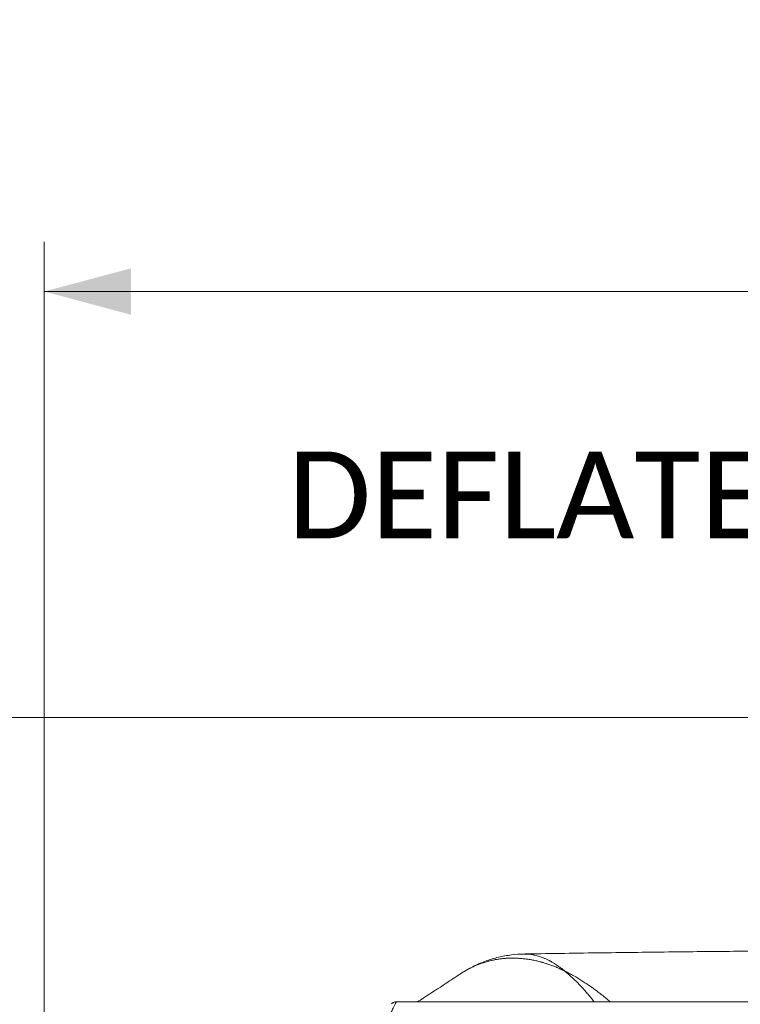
# Model space of a CAD drawing. Header units: millimetres. Extents: x -8 to 594, y 0 to 420.
# Tile 240 of 249: x 441 to 470, y 147 to 187. Entities that reach past the tile are written whole.
import ezdxf

# ---------------------------------------------------------------- set-up
doc = ezdxf.new("R2010")
doc.units = ezdxf.units.MM
doc.layers.add('1', color=7, linetype='Continuous', true_color=0xffffff)
doc.styles.add('Calibri', font='txt')
doc.dimstyles.get("Standard").update_dxf_attribs({"dimtxt": 0.18, "dimasz": 0.18, "dimexe": 0.18, "dimexo": 0.0625, "dimgap": 0.09, "dimtad": 0, "dimtih": 1, "dimtoh": 1, "dimdec": 4, "dimzin": 0, "dimdsep": 46, "dimtxsty": 'Standard', "dimcen": 0.09, "dimadec": 0, "dimazin": 0, "dimtfac": 1, "dimtdec": 4, "dimtofl": 0, "dimtmove": 0, "dimatfit": 3, "dimfxl": 0, "dimtolj": 1, "dimtzin": 0, "dimarcsym": 0})

# ---------------------------------------------------------------- blocks, each defined once
blk = doc.blocks.new('_U4')
at = {"layer": '1', "color": 18, "lineweight": 13}
for p, q in [((441.596, 117.449), (441.596, 177.888)), ((513.705, 117.449), (513.705, 177.888)), ((441.596, 175.888), (471.215, 175.888)), ((513.705, 175.888), (483.668, 175.888))]:
    blk.add_line(p, q, dxfattribs=at)
at = {"layer": '1', "color": 18}
for points in [[(441.596, 175.888), (445.096, 176.826), (445.096, 174.951)], [(513.705, 175.888), (510.205, 174.951), (510.205, 176.826)]]:
    blk.add_solid(points, dxfattribs=at)
at = {"layer": '1', "color": 18, "linetype": 'Continuous', "lineweight": 13, "char_height": 3.5, "attachment_point": 7, "line_spacing_factor": 1.399613, "style": 'Calibri'}
for s, insert in [('\\fCalibri|b0|i0;\\W1.0000;1.44', (472.901, 172.905)), ('\\fCalibri|b0|i0;\\W1.0000;DEFLATED TUBE WIDTH', (451.417, 165.895))]:
    blk.add_mtext(s, dxfattribs=dict(at, insert=insert))

msp = doc.modelspace()

# ---------------------------------------------------------------- linework, layer by layer
at = {"layer": '1', "color": 8, "linetype": 'Continuous', "lineweight": 18}
msp.add_line((528.43, 158.705), (427.058, 158.705), dxfattribs=at)
at = {"layer": '1', "color": 155, "linetype": 'Continuous', "lineweight": 18}
msp.add_line((499.516, 147.244), (455.781, 147.244), dxfattribs=at)
for points, knots in [([(472.15, 149.302), (472.077, 149.301), (471.211, 149.296), (469.477, 149.283), (466.871, 149.257), (464.034, 149.221), (462.028, 149.192), (460.969, 149.173), (460.932, 149.172)], [0, 0, 0, 0, 0.019758, 0.2313, 0.463585, 0.716546, 0.990106, 1, 1, 1, 1]), ([(460.936, 149.167), (460.901, 149.168), (460.689, 149.172), (460.302, 149.126), (459.787, 149.021), (459.289, 148.856), (458.815, 148.64), (458.517, 148.464), (458.372, 148.368)], [0, 0, 0, 0, 0.039558, 0.234739, 0.427399, 0.618924, 0.810315, 1, 1, 1, 1]), ([(458.374, 148.371), (458.182, 148.244), (457.684, 147.916), (457.104, 147.541), (456.724, 147.292), (456.648, 147.242)], [0, 0, 0, 0, 0.331859, 0.86551, 1, 1, 1, 1]), ([(455.78, 147.241), (455.763, 147.242), (455.728, 147.239), (455.679, 147.221), (455.641, 147.199), (455.617, 147.179), (455.606, 147.169), (455.602, 147.165)], [0, 0, 0, 0, 0.174956, 0.393638, 0.586315, 0.778111, 1, 1, 1, 1])]:
    msp.add_open_spline(points, degree=3, knots=knots, dxfattribs=at)
at = {"layer": '1', "color": 155, "linetype": 'Continuous', "lineweight": 13}
for points, knots in [([(462.549, 148.508), (462.548, 148.508), (462.547, 148.508), (462.545, 148.509), (462.544, 148.509), (462.541, 148.511), (462.539, 148.511), (462.534, 148.514), (462.53, 148.515), (462.523, 148.518), (462.52, 148.52), (462.512, 148.523), (462.509, 148.524), (462.499, 148.529), (462.492, 148.532), (462.478, 148.538), (462.471, 148.541), (462.451, 148.55), (462.437, 148.557), (462.41, 148.569), (462.397, 148.575), (462.356, 148.592), (462.329, 148.604), (462.275, 148.627), (462.248, 148.638), (462.195, 148.66), (462.168, 148.67), (462.114, 148.691), (462.087, 148.701), (462.034, 148.721), (462.007, 148.731), (461.953, 148.749), (461.927, 148.759), (461.887, 148.772), (461.873, 148.776), (461.846, 148.785), (461.833, 148.789), (461.793, 148.802), (461.766, 148.81), (461.726, 148.822), (461.713, 148.826), (461.686, 148.834), (461.673, 148.837), (461.633, 148.848), (461.607, 148.856), (461.554, 148.869), (461.527, 148.876), (461.474, 148.889), (461.448, 148.895), (461.369, 148.913), (461.316, 148.924), (461.211, 148.943), (461.159, 148.952), (461.055, 148.968), (461.003, 148.975), (460.899, 148.986), (460.848, 148.991), (460.746, 148.999), (460.695, 149.002), (460.593, 149.006), (460.542, 149.008), (460.467, 149.008), (460.429, 149.008), (460.391, 149.007), (460.366, 149.006), (460.353, 149.006), (460.291, 149.003), (460.241, 149.001), (460.166, 148.995), (460.141, 148.993), (460.091, 148.988), (460.067, 148.986), (459.992, 148.977), (459.943, 148.971), (459.869, 148.959), (459.845, 148.955), (459.796, 148.947), (459.771, 148.942), (459.698, 148.928), (459.649, 148.917), (459.577, 148.9), (459.553, 148.894), (459.504, 148.881), (459.48, 148.875), (459.408, 148.855), (459.36, 148.84), (459.307, 148.823), (459.301, 148.821), (459.289, 148.817), (459.271, 148.811), (459.253, 148.805), (459.218, 148.793), (459.194, 148.784), (459.124, 148.758), (459.077, 148.74), (458.984, 148.701), (458.938, 148.681), (458.847, 148.639), (458.802, 148.617), (458.712, 148.571), (458.667, 148.547), (458.539, 148.475), (458.457, 148.425), (458.376, 148.371)], [0, 0, 0, 0, 0.00056, 0.00056, 0.00112, 0.00112, 0.00224, 0.00224, 0.004481, 0.004481, 0.006721, 0.006721, 0.008962, 0.008962, 0.013443, 0.013443, 0.017924, 0.017924, 0.026886, 0.026886, 0.035847, 0.035847, 0.053771, 0.053771, 0.071695, 0.071695, 0.089619, 0.089619, 0.107542, 0.107542, 0.125466, 0.125466, 0.14339, 0.14339, 0.152352, 0.152352, 0.161313, 0.161313, 0.179237, 0.179237, 0.188199, 0.188199, 0.197161, 0.197161, 0.215085, 0.215085, 0.233008, 0.233008, 0.250932, 0.250932, 0.286779, 0.286779, 0.322627, 0.322627, 0.358474, 0.358474, 0.394322, 0.394322, 0.430169, 0.430169, 0.466017, 0.466017, 0.48394, 0.492902, 0.492902, 0.501864, 0.501864, 0.537711, 0.537711, 0.555635, 0.555635, 0.573559, 0.573559, 0.609406, 0.609406, 0.62733, 0.62733, 0.645254, 0.645254, 0.681101, 0.681101, 0.699025, 0.699025, 0.716949, 0.716949, 0.752796, 0.752796, 0.757277, 0.757277, 0.761758, 0.77072, 0.77072, 0.788644, 0.788644, 0.824491, 0.824491, 0.860338, 0.860338, 0.896186, 0.896186, 0.932033, 0.932033, 1, 1, 1, 1]), ([(460.931, 149.172), (460.939, 149.172), (460.948, 149.172), (460.991, 149.172), (461.026, 149.171), (461.095, 149.168), (461.13, 149.165), (461.199, 149.157), (461.234, 149.152), (461.286, 149.144), (461.304, 149.141), (461.338, 149.134), (461.356, 149.13), (461.409, 149.118), (461.444, 149.11), (461.514, 149.09), (461.55, 149.079), (461.621, 149.056), (461.656, 149.043), (461.728, 149.016), (461.764, 149.001), (461.835, 148.97), (461.871, 148.953), (461.925, 148.927), (461.943, 148.917), (461.97, 148.903), (461.979, 148.899), (461.997, 148.889), (462.006, 148.884), (462.051, 148.859), (462.087, 148.839), (462.159, 148.795), (462.195, 148.772), (462.249, 148.737), (462.267, 148.725), (462.302, 148.7), (462.32, 148.688), (462.356, 148.662), (462.374, 148.649), (462.41, 148.622), (462.428, 148.609), (462.456, 148.588), (462.465, 148.581), (462.483, 148.567), (462.492, 148.56), (462.506, 148.55), (462.51, 148.546), (462.52, 148.539), (462.524, 148.535), (462.531, 148.53), (462.534, 148.528), (462.538, 148.525), (462.541, 148.523), (462.546, 148.519), (462.548, 148.517), (462.552, 148.515), (462.554, 148.514), (462.556, 148.512), (462.558, 148.511), (462.559, 148.51)], [0, 0, 0, 0, 0.015877, 0.015877, 0.081485, 0.081485, 0.147094, 0.147094, 0.212702, 0.212702, 0.245506, 0.245506, 0.27831, 0.27831, 0.343918, 0.343918, 0.409526, 0.409526, 0.475134, 0.475134, 0.540743, 0.540743, 0.606351, 0.606351, 0.639155, 0.639155, 0.655557, 0.655557, 0.671959, 0.671959, 0.737567, 0.737567, 0.803175, 0.803175, 0.83598, 0.83598, 0.868784, 0.868784, 0.901588, 0.901588, 0.934392, 0.934392, 0.950794, 0.950794, 0.967196, 0.967196, 0.975397, 0.975397, 0.983598, 0.983598, 0.987698, 0.987698, 0.991799, 0.991799, 0.995899, 0.995899, 0.99795, 0.99795, 1, 1, 1, 1]), ([(463.77, 147.245), (463.762, 147.255), (463.754, 147.266), (463.727, 147.3), (463.709, 147.323), (463.672, 147.37), (463.653, 147.393), (463.597, 147.462), (463.56, 147.507), (463.485, 147.596), (463.429, 147.662), (463.363, 147.737), (463.334, 147.768), (463.315, 147.789), (463.306, 147.8), (463.258, 147.852), (463.22, 147.892), (463.144, 147.972), (463.106, 148.011), (462.991, 148.126), (462.914, 148.199), (462.816, 148.287), (462.797, 148.304), (462.757, 148.338), (462.738, 148.355), (462.708, 148.38), (462.698, 148.389), (462.679, 148.405), (462.669, 148.413), (462.654, 148.425), (462.649, 148.429), (462.639, 148.437), (462.634, 148.441), (462.626, 148.447), (462.623, 148.449), (462.618, 148.453), (462.616, 148.455), (462.61, 148.459), (462.608, 148.461), (462.604, 148.464), (462.602, 148.465), (462.599, 148.467), (462.598, 148.468), (462.596, 148.469)], [0, 0, 0, 0, 0.021526, 0.021526, 0.07045, 0.07045, 0.119374, 0.119374, 0.217221, 0.217221, 0.315068, 0.363992, 0.388454, 0.388454, 0.412916, 0.412916, 0.510763, 0.510763, 0.608611, 0.608611, 0.804305, 0.804305, 0.853229, 0.853229, 0.902153, 0.902153, 0.926614, 0.926614, 0.951076, 0.951076, 0.963307, 0.963307, 0.975538, 0.975538, 0.981654, 0.981654, 0.987769, 0.987769, 0.993885, 0.993885, 0.996942, 0.996942, 1, 1, 1, 1]), ([(462.606, 148.471), (462.608, 148.471), (462.61, 148.47), (462.614, 148.468), (462.616, 148.467), (462.622, 148.465), (462.625, 148.463), (462.633, 148.46), (462.636, 148.458), (462.644, 148.454), (462.647, 148.453), (462.658, 148.447), (462.665, 148.444), (462.679, 148.437), (462.686, 148.433), (462.707, 148.422), (462.721, 148.415), (462.749, 148.401), (462.763, 148.393), (462.791, 148.378), (462.805, 148.371), (462.833, 148.356), (462.847, 148.348), (462.889, 148.325), (462.917, 148.31), (463.056, 148.231), (463.166, 148.165), (463.304, 148.078), (463.332, 148.061), (463.387, 148.025), (463.414, 148.007), (463.497, 147.953), (463.552, 147.915), (463.621, 147.868), (463.634, 147.858), (463.662, 147.839), (463.703, 147.81), (463.744, 147.78), (463.826, 147.721), (463.88, 147.681), (463.988, 147.598), (464.042, 147.557), (464.15, 147.471), (464.204, 147.428), (464.311, 147.34), (464.365, 147.295), (464.418, 147.249)], [0, 0, 0, 0, 0.002841, 0.002841, 0.005682, 0.005682, 0.011364, 0.011364, 0.017045, 0.017045, 0.022727, 0.022727, 0.034091, 0.034091, 0.045455, 0.045455, 0.068182, 0.068182, 0.090909, 0.090909, 0.113636, 0.113636, 0.136364, 0.136364, 0.181818, 0.181818, 0.363636, 0.363636, 0.409091, 0.409091, 0.454545, 0.454545, 0.545455, 0.545455, 0.568182, 0.568182, 0.590909, 0.636364, 0.636364, 0.727273, 0.727273, 0.818182, 0.818182, 0.909091, 0.909091, 1, 1, 1, 1]), ([(455.786, 147.244), (455.787, 147.244), (455.788, 147.242), (455.786, 147.233), (455.778, 147.214), (455.77, 147.195), (455.762, 147.178), (455.759, 147.172), (455.755, 147.164), (455.754, 147.163), (455.753, 147.16), (455.75, 147.155), (455.748, 147.15), (455.739, 147.132), (455.731, 147.117), (455.714, 147.083), (455.705, 147.065), (455.685, 147.025), (455.663, 146.984), (455.626, 146.913), (455.599, 146.86), (455.581, 146.826), (455.578, 146.819), (455.57, 146.805), (455.559, 146.783), (455.548, 146.761), (455.525, 146.717), (455.509, 146.686), (455.476, 146.622), (455.46, 146.589), (455.425, 146.521), (455.39, 146.45), (455.334, 146.339), (455.296, 146.26), (455.273, 146.215), (455.271, 146.21), (455.266, 146.199), (455.259, 146.184), (455.241, 146.148), (455.226, 146.117), (455.196, 146.054), (455.176, 146.012), (455.135, 145.925), (455.094, 145.837), (455.031, 145.7), (454.968, 145.558), (454.925, 145.461), (454.893, 145.387), (454.877, 145.35), (454.861, 145.312), (454.853, 145.293), (454.85, 145.287), (454.845, 145.274), (454.821, 145.217), (454.796, 145.16), (454.754, 145.057), (454.711, 144.953), (454.648, 144.794), (454.586, 144.634), (454.524, 144.47), (454.484, 144.36), (454.444, 144.248), (454.424, 144.192), (454.399, 144.122), (454.394, 144.107), (454.386, 144.086), (454.384, 144.079), (454.379, 144.065), (454.367, 144.029), (454.355, 143.994), (454.326, 143.908), (454.287, 143.794), (454.25, 143.679), (454.232, 143.622)], [0, 0, 0, 0, 0.019187, 0.049838, 0.080488, 0.111138, 0.111138, 0.126464, 0.126464, 0.130295, 0.130295, 0.134126, 0.141789, 0.141789, 0.172439, 0.172439, 0.20309, 0.20309, 0.23374, 0.26439, 0.295041, 0.295041, 0.302703, 0.302703, 0.310366, 0.325691, 0.325691, 0.356342, 0.356342, 0.386992, 0.386992, 0.417642, 0.448293, 0.478943, 0.478943, 0.482774, 0.482774, 0.486606, 0.494268, 0.509594, 0.509594, 0.540244, 0.540244, 0.570894, 0.601545, 0.632195, 0.662846, 0.662846, 0.678171, 0.685833, 0.685833, 0.689665, 0.689665, 0.693496, 0.724146, 0.724146, 0.754797, 0.785447, 0.816098, 0.846748, 0.877398, 0.877398, 0.908049, 0.908049, 0.915711, 0.915711, 0.919543, 0.919543, 0.923374, 0.938699, 0.938699, 0.96935, 1, 1, 1, 1])]:
    msp.add_open_spline(points, degree=3, knots=knots, dxfattribs=at)
for points in [[(462.559, 148.51), (462.556, 148.509), (462.552, 148.509), (462.549, 148.508)], [(462.596, 148.469), (462.6, 148.47), (462.603, 148.471), (462.606, 148.471)]]:
    msp.add_open_spline(points, degree=3, dxfattribs=at)
at = {"layer": '1', "color": 155, "linetype": 'Continuous', "lineweight": 18}
msp.add_open_spline([(462.606, 148.471), (462.587, 148.484), (462.568, 148.496), (462.549, 148.508)], degree=3, dxfattribs=at)

# ---------------------------------------------------------------- dimensions: what is measured, and where the dimension line sits
at = {"layer": '1', "color": 18, "linetype": 'Continuous', "lineweight": 13}
dim = msp.add_linear_dim(base=(513.705, 175.888), p1=(441.596, 117.449), p2=(513.705, 117.449), text=' <> \\P\\fCalibri|b0|i0;\\C18;{\\H1.00x;\\fCalibri|b0|i0;DEFLATED TUBE WIDTH\\fCalibri|b0|i0;}\\C18;', dimstyle='Standard', override={"dimtxt": 3.5, "dimasz": 3.5, "dimexe": 2, "dimexo": 0, "dimgap": 1.5, "dimtih": 0, "dimtoh": 0, "dimdec": 2, "dimlfac": 0.02, "dimdsep": 46, "dimlunit": 2, "dimtxsty": 'Calibri', "dimsah": 1, "dimse1": 0, "dimse2": 0, "dimsd1": 0, "dimsd2": 0, "dimclrd": 18, "dimclre": 18, "dimclrt": 18, "dimtol": 0, "dimtm": -0.1, "dimtfac": 1, "dimtdec": 2, "dimtofl": 1, "dimtmove": 0, "dimlwd": 13, "dimlwe": 13}, dxfattribs=at)
dim.commit()
dim.dimension.update_dxf_attribs({"geometry": '_U4', "text_midpoint": (477.442, 175.888), "dimtype": 160})

doc.saveas('drawing.dxf')
